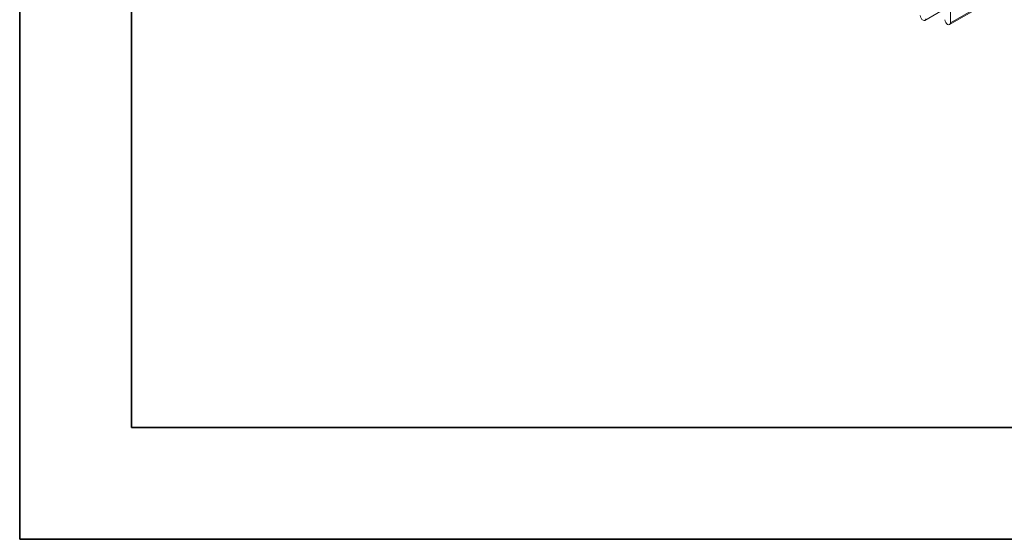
# Model space of a CAD drawing. Header units: millimetres. Extents: x -2784 to 2012, y -1738 to 1577.
# Tile 1 of 25: x -2784 to -2276, y -1738 to -1469. Entities that reach past the tile are written whole.
import ezdxf

# ---------------------------------------------------------------- set-up
doc = ezdxf.new("R2010")
doc.units = ezdxf.units.MM
doc.linetypes.add('AM_ISO02W050', pattern=[7.5, 6, -1.5])
doc.linetypes.add('AM_ISO02W050x2', pattern=[3.75, 3, -0.75])
for name, color, linetype, lineweight in [('AM_3', 6, 'AM_ISO02W050', 13), ('AM_6', 2, 'Continuous', 35), ('AM_VIS', 7, 'Continuous', 20)]:
    doc.layers.add(name, color=color, linetype=linetype, lineweight=lineweight)

# ---------------------------------------------------------------- blocks, each defined once
blk = doc.blocks.new('YENI CERCEVE A3 (ANTETSİZ)')
at = {"layer": 'AM_6'}
for p, q in [((0, 0), (0, 287)), ((5, 5), (5, 282)), ((405, 5), (5, 5)), ((410, 0), (0, 0))]:
    blk.add_line(p, q, dxfattribs=at)

msp = doc.modelspace()

# ---------------------------------------------------------------- linework, layer by layer
at = {"layer": 'AM_VIS'}
for p, q in [((-2303.44, -1470.78), (-2222.69, -1424.16)), ((-2303.86, -1471.7), (-2222.11, -1424.5)), ((-2303.44, -1470.78), (-2303.44, -1428.12)), ((-2316.58, -1469.55), (-2306.27, -1463.6))]:
    msp.add_line(p, q, dxfattribs=at)
for centre in [(-2317.58, -1467.82), (-2304.86, -1469.97)]:
    msp.add_ellipse(centre, major_axis=(1, -1.73), ratio=0.57735, start_param=3.926991, end_param=7.068583, dxfattribs=at)

# ---------------------------------------------------------------- block references
at = {"layer": 'AM_3', "linetype": 'AM_ISO02W050x2', "xscale": 11.55, "yscale": 11.55, "zscale": 11.55}
msp.add_blockref('YENI CERCEVE A3 (ANTETSİZ)', (-2784.24, -1737.7), dxfattribs=at)

doc.saveas('drawing.dxf')
